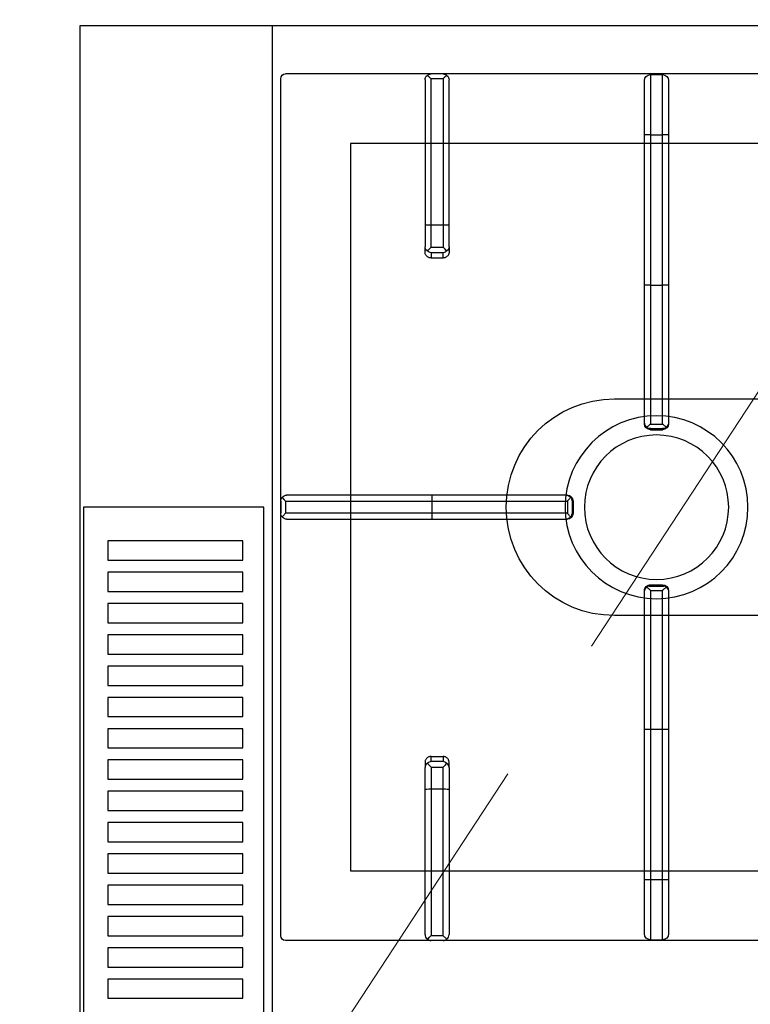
# Model space of a CAD drawing. Header units: millimetres. Extents: x -740 to 33545, y 5178 to 22494.
# Tile 91 of 250: x 9187 to 9218, y 10575 to 10616. Entities that reach past the tile are written whole.
import ezdxf

# ---------------------------------------------------------------- set-up
doc = ezdxf.new("R2010")
doc.units = ezdxf.units.MM
doc.header["$MEASUREMENT"] = 0
doc.linetypes.add('DASHED', pattern=[19.05, 12.7, -6.35])
doc.layers.get('Defpoints').update_dxf_attribs({"color": 252})
doc.layers.add('A_wyposaĹĽenie', color=252, linetype='Continuous', lineweight=9)
doc.layers.add('wymiarowanie', color=252, linetype='Continuous', lineweight=9)
doc.layers.add('PQ_200_2D', color=252, linetype='Continuous')
doc.layers.add('PQ_204_2D', color=252, linetype='Continuous')
doc.styles.add('styl2', font='simplex.shx')
doc.dimstyles.new('Skala 1-50', dxfattribs={"dimtxt": 12, "dimasz": 5, "dimexe": 1, "dimexo": 1, "dimgap": 1.5, "dimtad": 1, "dimdec": 1, "dimrnd": 0.5, "dimtxsty": 'styl2', "dimblk": 'ARCHTICK', "dimcen": 5, "dimadec": 0, "dimazin": 0, "dimtfac": 1, "dimtdec": 1, "dimtmove": 1, "dimatfit": 3, "dimldrblk": 'ARCHTICK', "dimfxl": 0, "dimlwd": -1, "dimlwe": -1, "dimarcsym": 0})

# ---------------------------------------------------------------- blocks, each defined once
blk = doc.blocks.new('dfghbnj')
at = {"layer": 'PQ_200_2D', "color": 8}
for p, q in [((5168.38, -17005.72), (5968.38, -17005.72)), ((5168.38, -17660.72), (5168.38, -17005.72))]:
    blk.add_line(p, q, dxfattribs=at)
at = {"layer": 'PQ_204_2D', "color": 8}
for p, q in [((5168.38, -17085.72), (5968.38, -17085.72)), ((5188.38, -17657.22), (5188.38, -17091.22)), ((5546.38, -17089.22), (5190.38, -17089.22)), ((5363.38, -17151.98), (5363.38, -17091.69)), ((5365.88, -17089.22), (5370.88, -17089.22)), ((5365.88, -17089.22), (5370.88, -17089.22)), ((5365.88, -17091.21), (5370.88, -17091.21)), ((5365.88, -17091.21), (5365.88, -17152.03)), ((5370.88, -17152.03), (5370.88, -17091.21)), ((5373.38, -17091.69), (5373.38, -17151.98)), ((5548.38, -17657.22), (5548.38, -17091.22)), ((5190.85, -17149.22), (5251.14, -17149.22)), ((5251.14, -17149.22), (5260.28, -17149.22)), ((5262.42, -17149.22), (5260.28, -17149.22)), ((5474.34, -17149.22), (5476.47, -17149.22)), ((5485.62, -17149.22), (5476.47, -17149.22)), ((5545.9, -17149.22), (5485.62, -17149.22)), ((5188.38, -17156.72), (5188.38, -17151.72)), ((5188.38, -17156.72), (5188.38, -17151.72)), ((5190.37, -17156.72), (5190.37, -17151.72)), ((5251.19, -17151.72), (5190.37, -17151.72)), ((5251.19, -17156.72), (5251.19, -17151.72)), ((5260.39, -17151.72), (5251.19, -17151.72)), ((5260.39, -17151.72), (5260.39, -17156.72)), ((5262.75, -17151.72), (5264.85, -17151.72)), ((5262.75, -17156.72), (5262.75, -17151.72)), ((5264.85, -17151.72), (5264.85, -17156.72)), ((5363.38, -17207.86), (5363.38, -17151.98)), ((5365.88, -17152.03), (5370.88, -17152.03)), ((5365.88, -17152.03), (5365.88, -17208.42)), ((5370.88, -17208.42), (5370.88, -17152.03)), ((5373.38, -17151.98), (5373.38, -17207.86)), ((5471.9, -17151.72), (5471.9, -17156.72)), ((5474.01, -17151.72), (5471.9, -17151.72)), ((5474.01, -17156.72), (5474.01, -17151.72)), ((5476.36, -17151.72), (5485.56, -17151.72)), ((5476.36, -17151.72), (5476.36, -17156.72)), ((5485.56, -17151.72), (5546.38, -17151.72)), ((5485.56, -17156.72), (5485.56, -17151.72)), ((5546.38, -17156.72), (5546.38, -17151.72)), ((5548.38, -17156.72), (5548.38, -17151.72)), ((5548.38, -17156.72), (5548.38, -17151.72)), ((5190.37, -17156.72), (5251.19, -17156.72)), ((5251.19, -17156.72), (5260.39, -17156.72)), ((5264.85, -17156.72), (5262.75, -17156.72)), ((5471.9, -17156.72), (5474.01, -17156.72)), ((5485.56, -17156.72), (5476.36, -17156.72)), ((5546.38, -17156.72), (5485.56, -17156.72)), ((5251.14, -17159.22), (5190.85, -17159.22)), ((5260.28, -17159.22), (5251.14, -17159.22)), ((5260.28, -17159.22), (5262.42, -17159.22)), ((5476.47, -17159.22), (5474.34, -17159.22)), ((5476.47, -17159.22), (5485.62, -17159.22)), ((5485.62, -17159.22), (5545.9, -17159.22)), ((5363.38, -17208.28), (5363.38, -17207.86)), ((5365.88, -17208.42), (5370.88, -17208.42)), ((5365.88, -17210.33), (5370.88, -17210.33)), ((5365.88, -17210.33), (5365.88, -17210.78)), ((5370.88, -17210.78), (5370.88, -17210.33)), ((5373.38, -17207.86), (5373.38, -17208.28)), ((5365.88, -17210.78), (5370.88, -17210.78)), ((5188.69, -17242.97), (5188.69, -17247.97)), ((5188.69, -17242.97), (5213.69, -17242.97)), ((5213.69, -17240.47), (5191.19, -17240.47)), ((5213.69, -17242.97), (5213.69, -17240.47)), ((5276.14, -17240.47), (5213.69, -17240.47)), ((5213.69, -17242.97), (5213.69, -17247.97)), ((5213.69, -17242.97), (5276.19, -17242.97)), ((5333.27, -17240.47), (5276.14, -17240.47)), ((5276.19, -17242.97), (5276.19, -17247.97)), ((5276.19, -17242.97), (5333.83, -17242.97)), ((5333.69, -17240.47), (5333.27, -17240.47)), ((5333.83, -17242.97), (5333.83, -17247.97)), ((5335.64, -17242.37), (5335.64, -17248.56)), ((5335.74, -17242.97), (5335.74, -17247.97)), ((5335.74, -17242.97), (5336.19, -17242.97)), ((5336.19, -17242.97), (5336.19, -17247.97)), ((5400.56, -17242.97), (5400.56, -17247.97)), ((5400.56, -17242.97), (5401.01, -17242.97)), ((5401.01, -17242.97), (5401.01, -17247.97)), ((5401.11, -17242.37), (5401.11, -17248.56)), ((5402.92, -17242.97), (5402.92, -17247.97)), ((5402.92, -17242.97), (5460.56, -17242.97)), ((5403.48, -17240.47), (5403.06, -17240.47)), ((5460.62, -17240.47), (5403.48, -17240.47)), ((5460.56, -17242.97), (5460.56, -17247.97)), ((5460.56, -17242.97), (5523.06, -17242.97)), ((5523.06, -17240.47), (5460.62, -17240.47)), ((5523.06, -17240.47), (5523.06, -17242.97)), ((5545.56, -17240.47), (5523.06, -17240.47)), ((5523.06, -17242.97), (5523.06, -17247.97)), ((5523.06, -17242.97), (5548.06, -17242.97)), ((5548.06, -17242.97), (5548.06, -17247.97)), ((5213.69, -17247.97), (5188.69, -17247.97)), ((5191.19, -17250.47), (5213.69, -17250.47)), ((5213.69, -17250.47), (5213.69, -17247.97)), ((5276.19, -17247.97), (5213.69, -17247.97)), ((5213.69, -17250.47), (5276.14, -17250.47)), ((5276.14, -17250.47), (5333.27, -17250.47)), ((5333.83, -17247.97), (5276.19, -17247.97)), ((5333.27, -17250.47), (5333.69, -17250.47)), ((5336.19, -17247.97), (5335.74, -17247.97)), ((5401.01, -17247.97), (5400.56, -17247.97)), ((5460.56, -17247.97), (5402.92, -17247.97)), ((5403.06, -17250.47), (5403.48, -17250.47)), ((5403.48, -17250.47), (5460.62, -17250.47)), ((5523.06, -17247.97), (5460.56, -17247.97)), ((5460.62, -17250.47), (5523.06, -17250.47)), ((5523.06, -17247.97), (5523.06, -17250.47)), ((5548.06, -17247.97), (5523.06, -17247.97)), ((5523.06, -17250.47), (5545.56, -17250.47))]:
    blk.add_line(p, q, dxfattribs=at)
for points in [[(5368.38, -17007.22), (5768.38, -17007.22), (5768.38, -17082.22), (5368.38, -17082.22)], [(5382.38, -17017.38), (5390.38, -17017.38), (5390.38, -17073.53), (5382.38, -17073.53)], [(5395.38, -17017.38), (5403.38, -17017.38), (5403.38, -17073.53), (5395.38, -17073.53)], [(5408.38, -17017.38), (5416.38, -17017.38), (5416.38, -17073.53), (5408.38, -17073.53)], [(5421.38, -17017.38), (5429.38, -17017.38), (5429.38, -17073.53), (5421.38, -17073.53)], [(5434.38, -17017.38), (5442.38, -17017.38), (5442.38, -17073.53), (5434.38, -17073.53)], [(5447.38, -17017.38), (5455.38, -17017.38), (5455.38, -17073.53), (5447.38, -17073.53)], [(5460.38, -17017.38), (5468.38, -17017.38), (5468.38, -17073.53), (5460.38, -17073.53)], [(5473.38, -17017.38), (5481.38, -17017.38), (5481.38, -17073.53), (5473.38, -17073.53)], [(5486.38, -17017.38), (5494.38, -17017.38), (5494.38, -17073.53), (5486.38, -17073.53)], [(5499.38, -17017.38), (5507.38, -17017.38), (5507.38, -17073.53), (5499.38, -17073.53)], [(5512.38, -17017.38), (5520.38, -17017.38), (5520.38, -17073.53), (5512.38, -17073.53)], [(5525.38, -17017.38), (5533.38, -17017.38), (5533.38, -17073.53), (5525.38, -17073.53)], [(5538.38, -17017.38), (5546.38, -17017.38), (5546.38, -17073.53), (5538.38, -17073.53)], [(5551.38, -17017.38), (5559.38, -17017.38), (5559.38, -17073.53), (5551.38, -17073.53)], [(5564.38, -17017.38), (5572.38, -17017.38), (5572.38, -17073.53), (5564.38, -17073.53)], [(5217.36, -17118.2), (5519.4, -17118.2), (5519.4, -17630.24), (5217.36, -17630.24)]]:
    blk.add_lwpolyline(points, close=True, dxfattribs=at)
blk.add_lwpolyline([(5413.38, -17359.22), (5413.38, -17227.97, 1), (5323.38, -17227.97), (5323.38, -17359.22)], format="xyb", dxfattribs=at)
for radius in [38, 30]:
    blk.add_circle((5368.38, -17245.47), radius, dxfattribs=at)
for centre, radius, start, end in [((5190.38, -17091.22), 2, 90, 180), ((5546.38, -17091.22), 2, 0, 90), ((5191.19, -17242.97), 2.5, 90, 180), ((5545.56, -17242.97), 2.5, 0, 90), ((5191.19, -17247.97), 2.5, 180, 270), ((5545.56, -17247.97), 2.5, 270, 0)]:
    blk.add_arc(centre, radius, start, end, dxfattribs=at)
for centre, major_axis, ratio, start_param, end_param in [((5365.88, -17091.69), (-2.5, 0), 0.948965, -0.895145, 0), ((5370.88, -17091.69), (2.5, 0), 0.948965, 0, 0.895145), ((5190.85, -17151.72), (0, 2.5), 0.948965, 0, 0.895145), ((5251.14, -17151.72), (0, 2.5), 0.02182, 4.712389, 6.283185), ((5260.28, -17151.72), (0, 2.5), 0.84544, -0.894481, 0), ((5260.28, -17151.72), (2.5, 2.5), 0.02182, 4.734206, 5.410521), ((5260.28, -17151.72), (-1.92, 1.92), 0.8391, 4.014257, 4.690572), ((5365.88, -17151.98), (-2.5, 0), 0.02182, 0, 1.570796), ((5370.88, -17151.98), (2.5, 0), 0.02182, 4.712389, 6.283185), ((5251.14, -17156.72), (0, 2.5), 0.02182, 3.141593, 4.712389), ((5260.28, -17156.72), (-2.5, 2.5), 0.02182, 4.014257, 4.690572), ((5260.28, -17156.72), (1.92, 1.92), 0.8391, 4.734206, 5.410521), ((5190.85, -17156.72), (0, 2.5), 0.948965, 2.246448, 3.141593), ((5260.28, -17156.72), (0, 2.5), 0.84544, 3.141593, 4.036074), ((5365.88, -17207.86), (-2.5, 0), 0.951091, 0, 0.914364), ((5365.88, -17208.28), (0, 2.5), 0.99863, 1.570796, 3.141593), ((5370.88, -17208.28), (0, 2.5), 0.99863, 3.141593, 4.712389), ((5370.88, -17207.86), (2.5, 0), 0.951091, -0.914364, 0), ((5276.14, -17242.97), (0, 2.5), 0.02182, -1.570796, 0), ((5333.27, -17242.97), (0, 2.5), 0.951091, -0.914364, 0), ((5333.69, -17242.97), (2.5, 0), 0.99863, 0, 1.570796), ((5332.27, -17242.97), (-3.47, 0), 0.720185, 3.141593, 3.380139), ((5403.06, -17242.97), (2.5, 0), 0.99863, 1.570796, 3.141593), ((5404.48, -17242.97), (3.47, 0), 0.720185, 2.903047, 3.141593), ((5403.48, -17242.97), (0, 2.5), 0.951091, 0, 0.914364), ((5460.62, -17242.97), (0, 2.5), 0.02182, 0, 1.570796), ((5276.14, -17247.97), (0, 2.5), 0.02182, 3.141593, 4.712389), ((5333.27, -17247.97), (0, 2.5), 0.951091, 3.141593, 4.055957), ((5333.69, -17247.97), (2.5, 0), 0.99863, 4.712389, 6.283185), ((5332.27, -17247.97), (3.47, 0), 0.720185, -0.238546, 0), ((5403.06, -17247.97), (2.5, 0), 0.99863, 3.141593, 4.712389), ((5404.48, -17247.97), (-3.47, 0), 0.720185, 0, 0.238546), ((5403.48, -17247.97), (0, 2.5), 0.951091, 2.227228, 3.141593), ((5460.62, -17247.97), (0, 2.5), 0.02182, 1.570796, 3.141593)]:
    blk.add_ellipse(centre, major_axis=major_axis, ratio=ratio, start_param=start_param, end_param=end_param, dxfattribs=at)
at = {"layer": 'PQ_204_2D', "color": 8, "extrusion": (0, 0, -1)}
for centre, major_axis, ratio, start_param, end_param in [((5476.47, -17151.72), (0, 2.5), 0.84544, -0.894481, 0), ((5485.62, -17151.72), (0, 2.5), 0.02182, 4.712389, 6.283185), ((5545.9, -17151.72), (0, 2.5), 0.948965, 0, 0.895145), ((5476.47, -17151.72), (1.92, 1.92), 0.8391, 4.014257, 4.690572), ((5476.47, -17151.72), (-2.5, 2.5), 0.02182, 4.734206, 5.410521), ((5476.47, -17156.72), (-1.92, 1.92), 0.8391, 4.734206, 5.410521), ((5476.47, -17156.72), (2.5, 2.5), 0.02182, 4.014257, 4.690572), ((5485.62, -17156.72), (0, 2.5), 0.02182, 3.141593, 4.712389), ((5476.47, -17156.72), (0, 2.5), 0.84544, 3.141593, 4.036074), ((5545.9, -17156.72), (0, 2.5), 0.948965, 2.246448, 3.141593)]:
    blk.add_ellipse(centre, major_axis=major_axis, ratio=ratio, start_param=start_param, end_param=end_param, dxfattribs=at)
at = {"layer": 'PQ_204_2D', "color": 8}
for points, knots in [([(5365.88, -17089.22), (5365.73, -17089.22), (5365.58, -17089.24), (5365.28, -17089.31), (5365.13, -17089.36), (5364.74, -17089.52), (5364.52, -17089.66), (5364.31, -17089.84)], [0, 0, 0, 0, 0.576945, 0.576945, 1.153889, 1.153889, 2.068716, 2.068716, 2.068716, 2.068716]), ([(5364.31, -17089.84), (5364.52, -17090.01), (5364.74, -17090.21), (5365.13, -17090.55), (5365.28, -17090.68), (5365.58, -17090.95), (5365.73, -17091.08), (5365.88, -17091.21)], [11.858599, 11.858599, 11.858599, 11.858599, 12.773425, 12.773425, 13.35037, 13.35037, 13.927314, 13.927314, 13.927314, 13.927314]), ([(5372.44, -17089.84), (5372.24, -17089.66), (5372.01, -17089.52), (5371.62, -17089.36), (5371.47, -17089.31), (5371.17, -17089.24), (5371.02, -17089.22), (5370.88, -17089.22)], [11.861002, 11.861002, 11.861002, 11.861002, 12.775829, 12.775829, 13.352773, 13.352773, 13.929718, 13.929718, 13.929718, 13.929718]), ([(5370.88, -17091.21), (5371.02, -17091.08), (5371.17, -17090.95), (5371.47, -17090.68), (5371.62, -17090.55), (5372.01, -17090.21), (5372.24, -17090.01), (5372.44, -17089.84)], [0, 0, 0, 0, 0.576945, 0.576945, 1.153889, 1.153889, 2.068716, 2.068716, 2.068716, 2.068716]), ([(5264.85, -17151.72), (5264.85, -17151.56), (5264.84, -17151.4), (5264.77, -17151.07), (5264.73, -17150.91), (5264.6, -17150.61), (5264.53, -17150.46), (5264.35, -17150.18), (5264.25, -17150.06), (5264.03, -17149.84), (5263.91, -17149.73), (5263.64, -17149.55), (5263.5, -17149.47), (5263.2, -17149.34), (5263.04, -17149.29), (5262.73, -17149.23), (5262.57, -17149.22), (5262.42, -17149.22)], [15.096253, 15.096253, 15.096253, 15.096253, 15.567018, 15.567018, 16.037783, 16.037783, 16.508548, 16.508548, 16.979314, 16.979314, 17.45135, 17.45135, 17.923386, 17.923386, 18.395422, 18.395422, 18.867458, 18.867458, 18.867458, 18.867458]), ([(5471.9, -17151.72), (5471.9, -17151.56), (5471.92, -17151.4), (5471.98, -17151.07), (5472.02, -17150.91), (5472.15, -17150.61), (5472.23, -17150.46), (5472.41, -17150.18), (5472.51, -17150.06), (5472.72, -17149.84), (5472.85, -17149.73), (5473.11, -17149.55), (5473.26, -17149.47), (5473.56, -17149.34), (5473.71, -17149.29), (5474.03, -17149.23), (5474.18, -17149.22), (5474.34, -17149.22)], [15.096253, 15.096253, 15.096253, 15.096253, 15.567018, 15.567018, 16.037783, 16.037783, 16.508548, 16.508548, 16.979314, 16.979314, 17.45135, 17.45135, 17.923386, 17.923386, 18.395422, 18.395422, 18.867458, 18.867458, 18.867458, 18.867458]), ([(5189, -17150.15), (5188.82, -17150.36), (5188.68, -17150.58), (5188.52, -17150.97), (5188.47, -17151.12), (5188.4, -17151.42), (5188.38, -17151.57), (5188.38, -17151.72)], [11.858599, 11.858599, 11.858599, 11.858599, 12.773425, 12.773425, 13.35037, 13.35037, 13.927314, 13.927314, 13.927314, 13.927314]), ([(5190.37, -17151.72), (5190.25, -17151.57), (5190.11, -17151.42), (5189.84, -17151.12), (5189.71, -17150.97), (5189.37, -17150.58), (5189.17, -17150.36), (5189, -17150.15)], [0, 0, 0, 0, 0.576945, 0.576945, 1.153889, 1.153889, 2.068716, 2.068716, 2.068716, 2.068716]), ([(5546.38, -17151.72), (5546.51, -17151.57), (5546.64, -17151.42), (5546.91, -17151.12), (5547.04, -17150.97), (5547.38, -17150.58), (5547.58, -17150.36), (5547.76, -17150.15)], [0, 0, 0, 0, 0.576945, 0.576945, 1.153889, 1.153889, 2.068716, 2.068716, 2.068716, 2.068716]), ([(5547.76, -17150.15), (5547.93, -17150.36), (5548.07, -17150.58), (5548.23, -17150.97), (5548.28, -17151.12), (5548.35, -17151.42), (5548.37, -17151.57), (5548.38, -17151.72)], [11.858599, 11.858599, 11.858599, 11.858599, 12.773425, 12.773425, 13.35037, 13.35037, 13.927314, 13.927314, 13.927314, 13.927314]), ([(5188.38, -17156.72), (5188.38, -17156.86), (5188.4, -17157.01), (5188.47, -17157.31), (5188.52, -17157.46), (5188.68, -17157.85), (5188.82, -17158.08), (5189, -17158.28)], [0, 0, 0, 0, 0.576945, 0.576945, 1.153889, 1.153889, 2.068716, 2.068716, 2.068716, 2.068716]), ([(5189, -17158.28), (5189.17, -17158.08), (5189.37, -17157.85), (5189.71, -17157.46), (5189.84, -17157.31), (5190.11, -17157.01), (5190.25, -17156.86), (5190.37, -17156.72)], [11.858599, 11.858599, 11.858599, 11.858599, 12.773425, 12.773425, 13.35037, 13.35037, 13.927314, 13.927314, 13.927314, 13.927314]), ([(5262.42, -17159.22), (5262.57, -17159.22), (5262.73, -17159.2), (5263.04, -17159.14), (5263.2, -17159.09), (5263.5, -17158.96), (5263.64, -17158.88), (5263.91, -17158.7), (5264.03, -17158.59), (5264.25, -17158.37), (5264.35, -17158.25), (5264.53, -17157.97), (5264.6, -17157.83), (5264.73, -17157.52), (5264.77, -17157.36), (5264.84, -17157.03), (5264.85, -17156.87), (5264.85, -17156.72)], [3.776921, 3.776921, 3.776921, 3.776921, 4.248957, 4.248957, 4.720993, 4.720993, 5.193029, 5.193029, 5.665065, 5.665065, 6.135831, 6.135831, 6.606596, 6.606596, 7.077361, 7.077361, 7.548126, 7.548126, 7.548126, 7.548126]), ([(5474.34, -17159.22), (5474.18, -17159.22), (5474.03, -17159.2), (5473.71, -17159.14), (5473.56, -17159.09), (5473.26, -17158.96), (5473.11, -17158.88), (5472.85, -17158.7), (5472.72, -17158.59), (5472.51, -17158.37), (5472.41, -17158.25), (5472.23, -17157.97), (5472.15, -17157.83), (5472.02, -17157.52), (5471.98, -17157.36), (5471.92, -17157.03), (5471.9, -17156.87), (5471.9, -17156.72)], [3.776921, 3.776921, 3.776921, 3.776921, 4.248957, 4.248957, 4.720993, 4.720993, 5.193029, 5.193029, 5.665065, 5.665065, 6.135831, 6.135831, 6.606596, 6.606596, 7.077361, 7.077361, 7.548126, 7.548126, 7.548126, 7.548126]), ([(5547.76, -17158.28), (5547.58, -17158.08), (5547.38, -17157.85), (5547.04, -17157.46), (5546.91, -17157.31), (5546.64, -17157.01), (5546.51, -17156.86), (5546.38, -17156.72)], [11.858599, 11.858599, 11.858599, 11.858599, 12.773425, 12.773425, 13.35037, 13.35037, 13.927314, 13.927314, 13.927314, 13.927314]), ([(5548.38, -17156.72), (5548.37, -17156.86), (5548.35, -17157.01), (5548.28, -17157.31), (5548.23, -17157.46), (5548.07, -17157.85), (5547.93, -17158.08), (5547.76, -17158.28)], [0, 0, 0, 0, 0.576945, 0.576945, 1.153889, 1.153889, 2.068716, 2.068716, 2.068716, 2.068716]), ([(5365.88, -17208.42), (5365.88, -17208.42), (5365.87, -17208.42), (5365.87, -17208.42), (5365.87, -17208.42), (5365.87, -17208.42), (5365.87, -17208.42), (5365.87, -17208.43), (5365.87, -17208.43), (5365.87, -17208.43), (5365.86, -17208.43), (5365.86, -17208.44), (5365.85, -17208.44), (5365.84, -17208.45), (5365.83, -17208.46), (5365.8, -17208.49), (5365.78, -17208.5), (5365.72, -17208.56), (5365.68, -17208.6), (5365.54, -17208.72), (5365.43, -17208.81), (5365.22, -17209), (5365.11, -17209.09), (5364.89, -17209.29), (5364.78, -17209.38), (5364.57, -17209.56), (5364.46, -17209.65), (5364.35, -17209.74)], [8.18747, 8.18747, 8.18747, 8.18747, 8.189233, 8.189233, 8.190997, 8.190997, 8.194524, 8.194524, 8.201577, 8.201577, 8.215685, 8.215685, 8.2439, 8.2439, 8.300331, 8.300331, 8.413192, 8.413192, 8.638915, 8.638915, 9.09036, 9.09036, 9.541804, 9.541804, 9.993249, 9.993249, 10.456684, 10.456684, 10.456684, 10.456684]), ([(5364.35, -17209.74), (5364.44, -17209.81), (5364.54, -17209.88), (5364.77, -17210.02), (5364.9, -17210.09), (5365.32, -17210.26), (5365.61, -17210.32), (5365.88, -17210.33)], [11.918829, 11.918829, 11.918829, 11.918829, 12.327491, 12.327491, 12.861567, 12.861567, 13.929718, 13.929718, 13.929718, 13.929718]), ([(5372.4, -17209.74), (5372.29, -17209.65), (5372.18, -17209.56), (5371.97, -17209.38), (5371.86, -17209.29), (5371.64, -17209.09), (5371.53, -17209), (5371.32, -17208.81), (5371.21, -17208.72), (5371.08, -17208.6), (5371.03, -17208.56), (5370.97, -17208.5), (5370.95, -17208.49), (5370.92, -17208.46), (5370.91, -17208.45), (5370.9, -17208.44), (5370.89, -17208.44), (5370.89, -17208.43), (5370.89, -17208.43), (5370.88, -17208.43), (5370.88, -17208.43), (5370.88, -17208.42), (5370.88, -17208.42), (5370.88, -17208.42), (5370.88, -17208.42), (5370.88, -17208.42), (5370.88, -17208.42), (5370.88, -17208.42)], [5.917739, 5.917739, 5.917739, 5.917739, 6.381174, 6.381174, 6.832619, 6.832619, 7.284064, 7.284064, 7.735508, 7.735508, 7.961231, 7.961231, 8.074092, 8.074092, 8.130523, 8.130523, 8.158738, 8.158738, 8.172846, 8.172846, 8.179899, 8.179899, 8.183426, 8.183426, 8.18519, 8.18519, 8.186953, 8.186953, 8.186953, 8.186953]), ([(5370.88, -17210.33), (5371.14, -17210.32), (5371.43, -17210.26), (5371.85, -17210.09), (5371.98, -17210.02), (5372.21, -17209.88), (5372.31, -17209.81), (5372.4, -17209.74)], [0, 0, 0, 0, 1.068151, 1.068151, 1.602227, 1.602227, 2.010889, 2.010889, 2.010889, 2.010889]), ([(5333.83, -17242.97), (5333.83, -17242.96), (5333.83, -17242.96), (5333.83, -17242.96), (5333.83, -17242.96), (5333.83, -17242.96), (5333.83, -17242.96), (5333.84, -17242.96), (5333.84, -17242.96), (5333.84, -17242.96), (5333.84, -17242.95), (5333.85, -17242.95), (5333.85, -17242.94), (5333.86, -17242.93), (5333.87, -17242.92), (5333.9, -17242.89), (5333.91, -17242.87), (5333.97, -17242.81), (5334.01, -17242.76), (5334.13, -17242.63), (5334.22, -17242.52), (5334.41, -17242.31), (5334.5, -17242.2), (5334.7, -17241.98), (5334.79, -17241.87), (5334.97, -17241.66), (5335.06, -17241.55), (5335.15, -17241.44)], [8.18857, 8.18857, 8.18857, 8.18857, 8.190334, 8.190334, 8.192098, 8.192098, 8.195626, 8.195626, 8.202682, 8.202682, 8.216794, 8.216794, 8.245018, 8.245018, 8.301466, 8.301466, 8.414361, 8.414361, 8.640152, 8.640152, 9.091733, 9.091733, 9.543315, 9.543315, 9.994896, 9.994896, 10.458359, 10.458359, 10.458359, 10.458359]), ([(5335.15, -17241.44), (5335.31, -17241.63), (5335.44, -17241.85), (5335.58, -17242.17), (5335.61, -17242.27), (5335.64, -17242.37)], [11.917214, 11.917214, 11.917214, 11.917214, 12.775852, 12.775852, 13.165698, 13.165698, 13.165698, 13.165698]), ([(5401.11, -17242.37), (5401.14, -17242.27), (5401.18, -17242.17), (5401.31, -17241.85), (5401.44, -17241.63), (5401.6, -17241.44)], [0.764042, 0.764042, 0.764042, 0.764042, 1.153889, 1.153889, 2.012527, 2.012527, 2.012527, 2.012527]), ([(5401.6, -17241.44), (5401.69, -17241.55), (5401.78, -17241.66), (5401.96, -17241.87), (5402.06, -17241.98), (5402.25, -17242.2), (5402.34, -17242.31), (5402.53, -17242.52), (5402.62, -17242.63), (5402.74, -17242.76), (5402.78, -17242.81), (5402.84, -17242.87), (5402.86, -17242.89), (5402.88, -17242.92), (5402.89, -17242.93), (5402.9, -17242.94), (5402.91, -17242.95), (5402.91, -17242.95), (5402.91, -17242.96), (5402.92, -17242.96), (5402.92, -17242.96), (5402.92, -17242.96), (5402.92, -17242.96), (5402.92, -17242.96), (5402.92, -17242.96), (5402.92, -17242.96), (5402.92, -17242.96), (5402.92, -17242.97)], [5.918781, 5.918781, 5.918781, 5.918781, 6.382244, 6.382244, 6.833826, 6.833826, 7.285407, 7.285407, 7.736989, 7.736989, 7.96278, 7.96278, 8.075675, 8.075675, 8.132123, 8.132123, 8.160346, 8.160346, 8.174458, 8.174458, 8.181514, 8.181514, 8.185042, 8.185042, 8.186806, 8.186806, 8.18857, 8.18857, 8.18857, 8.18857]), ([(5335.15, -17249.49), (5335.06, -17249.38), (5334.97, -17249.27), (5334.79, -17249.06), (5334.7, -17248.95), (5334.5, -17248.73), (5334.41, -17248.62), (5334.22, -17248.41), (5334.13, -17248.3), (5334.01, -17248.17), (5333.97, -17248.12), (5333.91, -17248.06), (5333.9, -17248.04), (5333.87, -17248.01), (5333.86, -17248), (5333.85, -17247.99), (5333.85, -17247.98), (5333.84, -17247.98), (5333.84, -17247.98), (5333.84, -17247.97), (5333.84, -17247.97), (5333.83, -17247.97), (5333.83, -17247.97), (5333.83, -17247.97), (5333.83, -17247.97), (5333.83, -17247.97), (5333.83, -17247.97), (5333.83, -17247.97)], [5.918265, 5.918265, 5.918265, 5.918265, 6.381728, 6.381728, 6.833309, 6.833309, 7.284891, 7.284891, 7.736472, 7.736472, 7.962263, 7.962263, 8.075158, 8.075158, 8.131606, 8.131606, 8.15983, 8.15983, 8.173942, 8.173942, 8.180998, 8.180998, 8.184526, 8.184526, 8.18629, 8.18629, 8.188054, 8.188054, 8.188054, 8.188054]), ([(5335.64, -17248.56), (5335.61, -17248.66), (5335.58, -17248.76), (5335.44, -17249.08), (5335.31, -17249.3), (5335.15, -17249.49)], [0.764042, 0.764042, 0.764042, 0.764042, 1.153889, 1.153889, 2.012527, 2.012527, 2.012527, 2.012527]), ([(5401.6, -17249.49), (5401.44, -17249.3), (5401.31, -17249.08), (5401.18, -17248.76), (5401.14, -17248.66), (5401.11, -17248.56)], [11.917214, 11.917214, 11.917214, 11.917214, 12.775852, 12.775852, 13.165698, 13.165698, 13.165698, 13.165698]), ([(5402.92, -17247.97), (5402.92, -17247.97), (5402.92, -17247.97), (5402.92, -17247.97), (5402.92, -17247.97), (5402.92, -17247.97), (5402.92, -17247.97), (5402.92, -17247.97), (5402.92, -17247.97), (5402.91, -17247.98), (5402.91, -17247.98), (5402.91, -17247.98), (5402.9, -17247.99), (5402.89, -17248), (5402.88, -17248.01), (5402.86, -17248.04), (5402.84, -17248.06), (5402.78, -17248.12), (5402.74, -17248.17), (5402.62, -17248.3), (5402.53, -17248.41), (5402.34, -17248.62), (5402.25, -17248.73), (5402.06, -17248.95), (5401.96, -17249.06), (5401.78, -17249.27), (5401.69, -17249.38), (5401.6, -17249.49)], [8.188054, 8.188054, 8.188054, 8.188054, 8.189818, 8.189818, 8.191582, 8.191582, 8.19511, 8.19511, 8.202166, 8.202166, 8.216278, 8.216278, 8.244501, 8.244501, 8.300949, 8.300949, 8.413844, 8.413844, 8.639635, 8.639635, 9.091217, 9.091217, 9.542798, 9.542798, 9.99438, 9.99438, 10.457843, 10.457843, 10.457843, 10.457843])]:
    blk.add_open_spline(points, degree=3, knots=knots, dxfattribs=at)
blk = doc.blocks.new('_ArchTick')
at = {"color": 0, "linetype": 'ByBlock', "const_width": 0.15}
blk.add_lwpolyline([(-0.5, -0.5), (0.5, 0.5)], dxfattribs=at)
blk = doc.blocks.new('*D2565')
at = {"layer": 'Defpoints', "color": 0}
for p in [(9368.212, 10627.506), (8932.185, 10598.99), (9368.212, 10598.99)]:
    blk.add_point(p, dxfattribs=at)
at = {"layer": 'wymiarowanie', "color": 0}
for p, q in [((8932.185, 10622.506), (8932.185, 10628.506)), ((9368.212, 10622.506), (9368.212, 10628.506)), ((8932.185, 10627.506), (9368.212, 10627.506))]:
    blk.add_line(p, q, dxfattribs=at)
at = {"layer": 'wymiarowanie', "color": 0, "xscale": 5, "yscale": 5, "zscale": 5, "rotation": 180}
blk.add_blockref('_ArchTick', (8932.185, 10627.506), dxfattribs=at)
at = {"layer": 'wymiarowanie', "color": 0, "xscale": 5, "yscale": 5, "zscale": 5}
blk.add_blockref('_ArchTick', (9368.212, 10627.506), dxfattribs=at)
at = {"layer": 'wymiarowanie', "color": 0, "insert": (9150.199, 10635.306), "char_height": 12, "attachment_point": 5, "style": 'styl2'}
blk.add_mtext('436', dxfattribs=at)

msp = doc.modelspace()

# ---------------------------------------------------------------- linework, layer by layer
at = {"layer": 'A_wyposaĹĽenie', "linetype": 'DASHED'}
msp.add_line((9270.211, 10680.023), (9090.185, 10405.523), dxfattribs=at)

# ---------------------------------------------------------------- block references
at = {"layer": 'A_wyposaĹĽenie', "xscale": -0.09999999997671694, "yscale": 0.09999999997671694, "zscale": 0.1, "rotation": 90}
msp.add_blockref('dfghbnj', (7489.164, 11132.36), dxfattribs=at)

# ---------------------------------------------------------------- texts
at = {"layer": 'wymiarowanie', "insert": (5416.611, 10685.237), "char_height": 12, "width": 621.52874, "attachment_point": 1}
msp.add_mtext('\\pi202.60874;{\\fCentury Gothic|b0|i0|c238|p34;Pokrycie dachowe projektowana blachodachówka}\\P\\pi470.78474;{\\fCentury Gothic|b0|i0|c238|p34;w kolorze RAL 7016}', dxfattribs=at)

# ---------------------------------------------------------------- dimensions: what is measured, and where the dimension line sits
at = {"layer": 'wymiarowanie'}
dim = msp.add_linear_dim(base=(9368.212, 10627.506), p1=(8932.185, 10598.99), p2=(9368.212, 10598.99), dimstyle='Skala 1-50', dxfattribs=at)
dim.commit()
dim.dimension.update_dxf_attribs({"geometry": '*D2565', "text_midpoint": (9150.199, 10635.306)})

doc.saveas('drawing.dxf')
